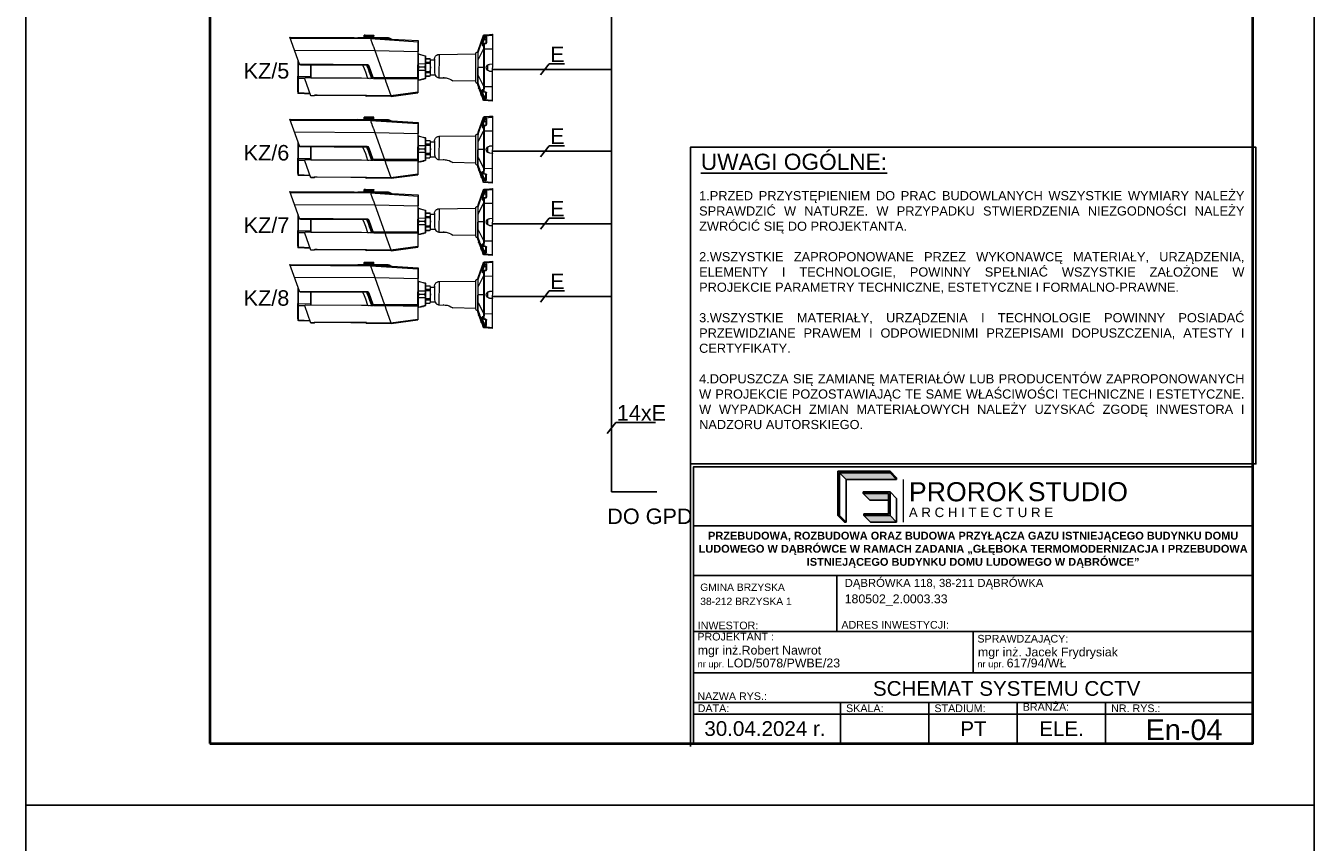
# Model space of a CAD drawing. Header units: millimetres. Extents: x 22250 to 51280, y -5012 to 7692.
# Tile 178 of 183: x 50230 to 51280, y 3093 to 3758. Entities that reach past the tile are written whole.
import ezdxf

# ---------------------------------------------------------------- set-up
doc = ezdxf.new("R2010")
doc.units = ezdxf.units.MM
for name, color, linetype in [('-RAMKI', 250, 'Continuous'), ('00 CCTV IP - MIWI', 10, 'Continuous'), ('00 KD-SSWiN PROTAGE', 251, 'Continuous'), ('E_CCTV_BBW', 153, 'Continuous')]:
    doc.layers.add(name, color=color, linetype=linetype)
doc.styles.add('CGothic', font='GOTHIC.TTF')
doc.styles.add('romans', font='romans.shx')
doc.styles.get("Standard").update_dxf_attribs({"font": 'arial.ttf'})

# ---------------------------------------------------------------- blocks, each defined once
blk = doc.blocks.new('bulet')
at = {"layer": '00 CCTV IP - MIWI', "lineweight": 0}
for points in [[(-93, -342), (-93, 342)], [(-90, 341), (-93, 342)], [(-7, 324), (-93, 332)], [(-61, 339), (-90, 341)], [(-28, 336), (-61, 339)], [(-7, 324), (-7, 313), (-22, 314), (-27, 314), (-30, 313), (-32, 311)], [(-32, 257), (-32, 311)], [(-32, 311), (-29, 310), (-27, 309), (-25, 306), (-25, 304)], [(-7, 335), (-28, 336)], [(-25, 253), (-25, 304)], [(-25, 304), (-23, 302)], [(-25, 286), (-23, 287)], [(-22, 314), (-23, 303)], [(-23, 302), (-23, 303)], [(-23, 302), (-23, 251)], [(-23, 302), (-8, 301)], [(-3, 287), (-23, 287)], [(-23, 286), (-23, 286)], [(-7, 313), (-8, 301)], [(-8, 301), (-3, 304), (-1, 305), (0, 308), (-3, 312), (-7, 313)], [(-8, 301), (-3, 287)], [(-7, 335), (-7, 325), (-7, 324)], [(55, 175), (0, 330), (0, 331), (-1, 332), (-2, 333), (-4, 334), (-5, 335), (-7, 335)], [(0, 320), (-3, 323), (-7, 325)], [(0, 319), (-3, 323), (-7, 324)], [(4, 294), (4, 291), (2, 289), (-3, 287)], [(-3, 287), (5, 263), (8, 250), (8, 244), (8, 237), (7, 234), (6, 233)], [(0, 330), (0, 319)], [(55, 155), (0, 320)], [(0, 319), (0, 308), (4, 294)], [(4, 294), (10, 275), (14, 256), (15, 245), (15, 236), (15, 231), (13, 226), (11, 225), (9, 226), (6, 230)], [(1153, 289), (668, 260)], [(931, 286), (668, 271)], [(668, 271), (668, 261)], [(961, 298), (961, 297), (960, 296), (959, 295), (957, 294), (956, 293), (954, 292), (953, 291), (950, 290), (949, 290), (947, 289), (945, 288), (943, 288), (941, 287), (939, 286), (936, 286), (934, 286), (932, 286), (931, 286)], [(1155, 296), (1015, 288), (973, 286), (931, 286)], [(976, 298), (961, 298)], [(970, 298), (961, 298)], [(970, 298), (980, 297)], [(976, 298), (1011, 298)], [(1015, 297), (1009, 297), (980, 297)], [(1015, 298), (1011, 298)], [(1015, 298), (1282, 297)], [(1156, 297), (1015, 297)], [(1015, 297), (1015, 288)], [(1122, 324), (1118, 322)], [(1118, 323), (1119, 323)], [(1120, 323), (1118, 322)], [(1118, 322), (1121, 323)], [(1118, 304), (1118, 322)], [(1118, 304), (1118, 322)], [(1118, 322), (1118, 322)], [(1118, 322), (1118, 322)], [(1122, 301), (1118, 304)], [(1118, 304), (1118, 304)], [(1120, 303), (1118, 304)], [(1118, 304), (1121, 303)], [(1118, 304), (1118, 304)], [(1119, 303), (1118, 303)], [(1120, 323), (1120, 323)], [(1120, 323), (1120, 323)], [(1121, 323), (1120, 322)], [(1120, 322), (1123, 323)], [(1120, 304), (1120, 322)], [(1121, 303), (1120, 304)], [(1120, 304), (1123, 303)], [(1120, 303), (1120, 303)], [(1120, 303), (1120, 303)], [(1121, 323), (1121, 323)], [(1121, 323), (1121, 323)], [(1121, 303), (1121, 303)], [(1121, 303), (1121, 303)], [(1212, 324), (1122, 324)], [(1123, 323), (1122, 322)], [(1122, 322), (1126, 323)], [(1122, 304), (1122, 322)], [(1123, 303), (1122, 304)], [(1122, 304), (1126, 303)], [(1212, 301), (1122, 301)], [(1123, 323), (1123, 323)], [(1123, 323), (1123, 323)], [(1123, 303), (1123, 303)], [(1123, 303), (1123, 303)], [(1126, 323), (1126, 323)], [(1126, 323), (1126, 322), (1126, 304), (1126, 303)], [(1126, 323), (1126, 322)], [(1126, 322), (1127, 322), (1129, 323)], [(1126, 303), (1126, 304)], [(1126, 304), (1127, 304), (1129, 303)], [(1126, 303), (1126, 303)], [(1129, 323), (1130, 323)], [(1129, 303), (1129, 323)], [(1129, 303), (1130, 303)], [(1130, 323), (1130, 322)], [(1130, 322), (1132, 322), (1134, 323)], [(1130, 304), (1130, 322)], [(1130, 303), (1130, 304)], [(1130, 304), (1132, 304), (1134, 303)], [(1134, 323), (1134, 323)], [(1134, 303), (1134, 323)], [(1134, 323), (1134, 322)], [(1134, 322), (1137, 322), (1139, 323)], [(1134, 304), (1134, 322)], [(1134, 303), (1134, 304)], [(1134, 304), (1137, 304), (1139, 303)], [(1134, 303), (1134, 303)], [(1137, 301), (1137, 297)], [(1155, 296), (1153, 289), (1148, 277), (1139, 251), (1138, 250)], [(1139, 323), (1140, 323)], [(1139, 303), (1139, 323)], [(1139, 303), (1139, 323)], [(1140, 323), (1139, 323)], [(1139, 323), (1141, 322), (1142, 322), (1145, 323)], [(1139, 303), (1141, 304), (1142, 304), (1145, 303)], [(1139, 303), (1140, 303)], [(1140, 303), (1139, 303)], [(1145, 323), (1145, 323)], [(1145, 303), (1145, 323)], [(1145, 303), (1145, 323)], [(1145, 323), (1145, 323)], [(1145, 323), (1146, 322), (1148, 322), (1150, 323)], [(1145, 303), (1146, 304), (1148, 304), (1150, 303)], [(1145, 303), (1145, 303)], [(1145, 303), (1145, 303)], [(1150, 323), (1151, 323)], [(1150, 303), (1150, 323)], [(1150, 303), (1151, 303)], [(1151, 303), (1151, 323)], [(1151, 323), (1153, 322), (1154, 322), (1157, 323)], [(1151, 303), (1153, 304), (1154, 304), (1157, 303)], [(1972, 289), (1153, 289)], [(1155, 296), (1156, 297)], [(1157, 323), (1158, 323)], [(1157, 303), (1157, 323)], [(1157, 303), (1158, 303)], [(1158, 303), (1158, 323)], [(1158, 323), (1160, 322), (1164, 323)], [(1158, 303), (1160, 304), (1164, 303)], [(1164, 323), (1164, 323)], [(1164, 303), (1164, 323)], [(1164, 303), (1164, 323)], [(1164, 323), (1167, 322), (1170, 323)], [(1164, 303), (1167, 304), (1170, 303)], [(1164, 303), (1164, 303)], [(1170, 323), (1171, 323)], [(1170, 303), (1170, 323)], [(1170, 303), (1171, 303)], [(1171, 303), (1171, 323)], [(1171, 323), (1174, 322), (1177, 323)], [(1171, 303), (1174, 304), (1177, 303)], [(1177, 323), (1178, 323)], [(1177, 303), (1177, 323)], [(1177, 303), (1178, 303)], [(1178, 303), (1178, 323)], [(1178, 323), (1180, 322), (1182, 322), (1183, 323)], [(1178, 303), (1180, 304), (1182, 304), (1183, 303)], [(1183, 323), (1184, 323)], [(1183, 303), (1183, 323)], [(1183, 303), (1184, 303)], [(1184, 303), (1184, 323)], [(1184, 323), (1187, 322), (1188, 322), (1189, 323)], [(1184, 303), (1187, 304), (1188, 304), (1189, 303)], [(1189, 323), (1190, 323)], [(1189, 323), (1189, 323)], [(1189, 303), (1189, 323)], [(1189, 303), (1190, 303)], [(1189, 303), (1189, 303)], [(1190, 303), (1190, 323)], [(1190, 323), (1193, 322), (1194, 322), (1195, 323)], [(1190, 303), (1193, 304), (1194, 304), (1195, 303)], [(1195, 323), (1195, 323)], [(1195, 303), (1195, 323)], [(1195, 303), (1195, 323)], [(1195, 323), (1195, 323)], [(1195, 323), (1198, 322), (1200, 322)], [(1195, 303), (1198, 304), (1200, 304)], [(1195, 303), (1195, 303)], [(1195, 303), (1195, 303)], [(1198, 301), (1198, 297)], [(1200, 323), (1201, 323)], [(1200, 322), (1200, 323)], [(1200, 304), (1200, 322)], [(1200, 304), (1200, 303)], [(1200, 303), (1201, 303)], [(1201, 303), (1201, 323)], [(1201, 323), (1203, 322), (1205, 322)], [(1201, 303), (1203, 304), (1205, 304)], [(1205, 323), (1205, 323)], [(1205, 303), (1205, 323)], [(1205, 322), (1205, 323)], [(1205, 323), (1207, 322), (1209, 322)], [(1205, 304), (1205, 322)], [(1205, 304), (1205, 303)], [(1205, 303), (1207, 304), (1209, 304)], [(1205, 303), (1205, 303)], [(1208, 323), (1209, 323)], [(1209, 322), (1208, 323)], [(1209, 304), (1208, 303)], [(1208, 303), (1209, 303)], [(1209, 303), (1209, 304), (1209, 322), (1209, 323)], [(1209, 323), (1212, 322)], [(1209, 303), (1212, 304)], [(1211, 323), (1212, 323)], [(1212, 322), (1211, 323)], [(1212, 304), (1211, 303)], [(1211, 303), (1212, 303)], [(1216, 322), (1212, 324)], [(1212, 323), (1212, 323)], [(1212, 323), (1214, 322)], [(1212, 304), (1212, 322)], [(1216, 304), (1212, 301)], [(1212, 303), (1214, 304)], [(1212, 303), (1212, 303)], [(1214, 323), (1215, 323)], [(1214, 323), (1214, 323)], [(1214, 323), (1214, 323)], [(1216, 322), (1214, 323)], [(1214, 322), (1214, 323)], [(1214, 323), (1216, 322)], [(1214, 304), (1214, 322)], [(1216, 304), (1214, 303)], [(1214, 304), (1214, 303)], [(1214, 303), (1216, 304)], [(1214, 303), (1215, 303)], [(1214, 303), (1214, 303)], [(1214, 303), (1214, 303)], [(1215, 323), (1215, 323)], [(1215, 323), (1216, 322), (1217, 322)], [(1215, 303), (1216, 304), (1217, 304)], [(1215, 303), (1215, 303)], [(1216, 304), (1216, 322)], [(1217, 322), (1216, 322)], [(1217, 304), (1216, 304)], [(1217, 304), (1217, 322)], [(1320, 298), (1282, 297)], [(1975, 298), (1320, 298)], [(1876, 25), (1975, 298)], [(-7, 191), (-93, 192)], [(-7, 245), (-22, 246), (-26, 247), (-29, 250), (-31, 253), (-32, 257)], [(-32, 257), (-28, 256), (-26, 255), (-25, 253)], [(-7, 250), (-22, 251), (-23, 252), (-23, 252), (-23, 252), (-24, 252), (-24, 252), (-24, 253), (-25, 253)], [(-22, 248), (-22, 251)], [(-22, 246), (-22, 248)], [(-7, 250), (-5, 249), (-1, 247)], [(-7, 250), (-7, 245)], [(-7, 245), (-7, 191)], [(-6, 244), (-7, 244)], [(-7, 191), (-7, 188), (-7, 0)], [(0, 191), (-7, 191)], [(0, 188), (-7, 188)], [(-6, 245), (-3, 244), (0, 243), (-1, 245)], [(-1, 245), (-2, 247)], [(5, 233), (4, 235), (3, 238), (-1, 245)], [(4, 233), (2, 238), (1, 240), (0, 241), (0, 243), (0, 191)], [(0, 191), (0, 0)], [(55, 81), (0, 188)], [(4, 233), (4, 235)], [(4, 233), (5, 232)], [(6, 231), (6, 231), (6, 232), (5, 233)], [(5, 233), (5, 231)], [(5, 233), (6, 233)], [(6, 231), (6, 230)], [(56, -174), (56, 174), (55, 175)], [(55, 155), (55, 158), (55, 161), (55, 167), (55, 169), (55, 175)], [(55, 81), (55, 86), (55, 149), (55, 154), (55, 155)], [(55, 155), (55, 154)], [(56, 174), (56, 174)], [(56, 166), (57, 164)], [(57, 164), (57, -164)], [(77, 149), (57, 164)], [(77, -149), (77, 149)], [(78, 148), (77, 149)], [(78, -148), (78, 148)], [(453, 132), (78, 139)], [(453, 132), (453, -105)], [(498, 86), (498, 93), (496, 100), (493, 107), (490, 113), (485, 118), (480, 123), (474, 126), (467, 130), (461, 131), (454, 132)], [(595, 113), (661, 132)], [(660, 132), (596, 118)], [(660, 132), (664, 134), (665, 137), (666, 140)], [(661, 34), (662, 83), (662, 107), (662, 120), (661, 132), (660, 132)], [(661, 132), (664, 134), (665, 136), (666, 139)], [(668, 252), (666, 252)], [(666, -116), (666, 252)], [(668, 241), (666, 241)], [(668, 160), (666, 160)], [(668, 261), (668, 260)], [(668, 260), (668, 161)], [(1109, 168), (668, 161)], [(668, -107), (668, 161)], [(1109, 168), (1009, -107)], [(1138, 250), (1125, 211), (1123, 209), (1109, 168)], [(1928, 168), (1109, 168)], [(-93, 39), (-92, 36), (-90, 35)], [(-90, 35), (-61, 34)], [(-61, -34), (-56, -33), (-50, -31), (-44, -29), (-39, -25), (-35, -20), (-32, -15), (-30, -9), (-29, -3), (-29, 3), (-30, 9), (-32, 15), (-35, 20), (-39, 25), (-44, 29), (-50, 31), (-56, 33), (-61, 34)], [(-40, 26), (-40, -26)], [(-7, 0), (-7, -188)], [(-7, 0), (56, 0)], [(55, -81), (55, -77), (55, 0), (55, 76), (55, 81)], [(55, 81), (55, 80)], [(498, 86), (498, -32)], [(540, 76), (498, 76)], [(540, -76), (540, 76), (548, 89)], [(546, 41), (542, 20), (541, 0), (542, -20), (546, -41)], [(547, 88), (544, 80), (543, 71), (544, 62), (547, 54)], [(546, 41), (548, 47), (547, 54)], [(590, 41), (546, 41)], [(548, 89), (547, 88)], [(590, 87), (547, 88)], [(590, 54), (547, 54)], [(590, 89), (548, 89)], [(596, 118), (593, 116), (591, 113), (590, 110)], [(595, 113), (592, 111), (590, 106)], [(590, 110), (590, -111)], [(590, -89), (590, 89)], [(595, 33), (592, 32), (590, 30)], [(595, 113), (594, 93), (594, 73), (595, 33)], [(595, 113), (596, 118)], [(595, 33), (661, 34)], [(595, 33), (596, 0)], [(660, 0), (661, 34)], [(666, 34), (666, 34), (661, 34)], [(668, 36), (668, -107)], [(1123, -107), (1165, 8), (1168, 14), (1173, 19), (1179, 22), (1186, 23)], [(1190, 15), (1188, 13), (1187, 11), (1175, -20), (1163, -52), (1139, -115), (1128, -115)], [(1128, -115), (1172, 5)], [(1165, 8), (1172, 5)], [(1186, 15), (1182, 14), (1177, 12), (1174, 9), (1172, 5)], [(1228, 15), (1214, -16), (1202, -49), (1180, -114)], [(1186, 23), (1875, 23)], [(1186, 23), (1186, 15)], [(1186, 15), (1862, 15)], [(1862, 15), (1866, 16), (1870, 18), (1874, 21), (1876, 25)], [(1885, -105), (1885, 50)], [(1889, -257), (1889, -253), (1889, 61), (1889, -271)], [(1891, 68), (1891, -261)], [(-90, -36), (-92, -37), (-93, -39)], [(-61, -34), (-90, -35)], [(0, 0), (0, -191)], [(55, -81), (0, -188)], [(55, -81), (55, -80)], [(55, -85), (55, -81)], [(55, -148), (55, -85)], [(498, -32), (497, -56), (494, -68), (490, -79), (484, -89), (476, -97), (470, -100), (465, -103), (459, -104), (453, -105), (391, -107), (381, -107), (370, -109), (350, -115), (330, -124), (311, -135)], [(401, -106), (403, -107)], [(403, -106), (403, -107)], [(403, -107), (410, -106)], [(540, -76), (491, -76)], [(540, -76), (548, -89)], [(546, -41), (548, -47), (547, -54), (544, -62), (543, -71), (544, -80), (547, -88), (548, -89)], [(590, -41), (546, -41)], [(590, -54), (547, -54)], [(590, -87), (547, -88)], [(590, -89), (548, -89)], [(590, 0), (666, 0)], [(595, -33), (592, -32), (590, -31)], [(595, -114), (592, -111), (590, -107)], [(590, -111), (591, -114), (593, -116), (596, -118)], [(595, -33), (594, -73), (594, -93), (595, -114)], [(596, 0), (595, -33)], [(595, -33), (661, -34)], [(595, -114), (661, -132)], [(595, -114), (596, -118)], [(596, -118), (607, -120), (607, -120), (609, -121), (609, -121)], [(607, -120), (610, -120), (611, -120), (612, -120), (614, -120)], [(611, -122), (610, -121)], [(611, -121), (612, -121)], [(622, -122), (611, -122)], [(616, -121), (612, -121)], [(612, -122), (612, -121)], [(639, -126), (637, -126), (636, -126), (634, -126), (633, -125), (632, -125), (630, -124), (617, -121), (614, -120)], [(630, -124), (630, -124)], [(630, -124), (646, -129), (652, -130), (652, -130)], [(639, -126), (641, -127)], [(649, -130), (645, -128), (641, -127)], [(649, -130), (650, -130)], [(650, -130), (651, -130), (652, -130)], [(652, -130), (660, -132)], [(652, -130), (652, -130)], [(652, -130), (652, -130)], [(661, -34), (660, 0)], [(661, -132), (662, -120), (662, -108), (662, -83), (661, -34)], [(666, -34), (661, -34)], [(666, -76), (665, -76)], [(668, -114), (666, -114)], [(667, -116), (1816, -116)], [(667, -116), (667, -117), (667, -118), (667, -127), (667, -130), (667, -231), (667, -235), (667, -238), (667, -252)], [(668, -107), (1131, -107)], [(668, -107), (668, -115)], [(668, -115), (1128, -115)], [(819, -116), (668, -116)], [(819, -115), (819, -116)], [(1120, -116), (1006, -116), (1005, -116), (819, -116)], [(1005, -116), (998, -137), (997, -140), (942, -290)], [(1005, -116), (1005, -116)], [(1009, -107), (1006, -115)], [(1120, -115), (1123, -107)], [(1151, -116), (1145, -115), (1139, -115)], [(1180, -114), (1172, -115), (1164, -116)], [(1759, -114), (1180, -114)], [(1758, -298), (1821, -125)], [(1759, -105), (1885, -105)], [(1821, -124), (1821, -122), (1821, -119), (1818, -117), (1816, -117)], [(1821, -123), (1885, -123), (1885, -105)], [(1885, -105), (1889, -105)], [(1885, -275), (1885, -123)], [(1885, -123), (1889, -123)], [(1891, -105), (1889, -105)], [(1891, -122), (1889, -122)], [(-7, -191), (-93, -192)], [(-7, -191), (-7, -245), (-22, -246), (-26, -248), (-29, -250), (-31, -253), (-32, -257)], [(-32, -257), (-28, -256), (-26, -255), (-25, -254)], [(-32, -311), (-32, -257)], [(-25, -254), (-25, -253), (-25, -253), (-24, -253), (-24, -252), (-23, -252), (-23, -252), (-23, -252), (-22, -251)], [(-25, -304), (-25, -254)], [(-23, -252), (-23, -302)], [(-22, -248), (-22, -246)], [(-22, -248), (-22, -251)], [(-22, -251), (-7, -250)], [(-7, -188), (-7, -191)], [(0, -188), (-7, -188)], [(0, -191), (-7, -191)], [(-7, -245), (-6, -245)], [(-7, -245), (-7, -250)], [(-7, -250), (-4, -249), (-1, -247)], [(-1, -246), (0, -243), (-3, -244), (-6, -245)], [(5, -233), (7, -234), (8, -236), (8, -238), (8, -244), (8, -251), (5, -263), (-3, -287)], [(-2, -247), (-1, -245)], [(6, -232), (6, -232), (5, -233), (4, -235), (1, -240), (-1, -246)], [(0, -191), (0, -243)], [(33, -222), (0, -320)], [(0, -243), (0, -241), (1, -240), (3, -237), (4, -235), (4, -233)], [(4, -233), (6, -230), (9, -226), (11, -225), (13, -226), (15, -231), (15, -236), (15, -246), (14, -256), (10, -275), (4, -294)], [(4, -233), (4, -235)], [(6, -232), (6, -231)], [(25, -257), (22, -265)], [(24, -254), (26, -248), (29, -237)], [(24, -254), (28, -254)], [(25, -257), (26, -254)], [(29, -257), (26, -266)], [(30, -256), (27, -266)], [(35, -237), (28, -254)], [(28, -254), (33, -237)], [(29, -237), (33, -222)], [(29, -237), (33, -237)], [(29, -257), (29, -256)], [(32, -249), (30, -256)], [(30, -255), (30, -256)], [(33, -216), (31, -222)], [(31, -222), (36, -222)], [(36, -239), (31, -251)], [(32, -252), (30, -255)], [(35, -241), (32, -249)], [(34, -213), (33, -215)], [(33, -237), (37, -222)], [(33, -222), (34, -222)], [(34, -213), (35, -207), (38, -202)], [(34, -237), (38, -224)], [(36, -219), (35, -222)], [(38, -234), (35, -241)], [(37, -216), (36, -219)], [(36, -220), (38, -220)], [(36, -220), (36, -222)], [(38, -234), (36, -239)], [(37, -215), (39, -208), (42, -202)], [(37, -216), (37, -218)], [(37, -218), (37, -220)], [(37, -223), (37, -222), (38, -221), (38, -220)], [(38, -202), (42, -202)], [(40, -209), (39, -210), (38, -214)], [(38, -218), (39, -214)], [(38, -214), (38, -216)], [(38, -220), (39, -218), (39, -215)], [(38, -220), (38, -218)], [(38, -220), (38, -221)], [(38, -221), (40, -221)], [(40, -228), (38, -234)], [(40, -229), (38, -233)], [(38, -233), (38, -234)], [(55, -155), (39, -202)], [(42, -208), (40, -213), (39, -214), (40, -209)], [(39, -214), (39, -214)], [(40, -221), (39, -224)], [(42, -223), (39, -228)], [(41, -209), (40, -215)], [(40, -209), (40, -209)], [(41, -214), (40, -218)], [(41, -225), (40, -229)], [(41, -209), (41, -207)], [(42, -223), (41, -225)], [(42, -202), (42, -208)], [(43, -210), (42, -214)], [(45, -215), (45, -216), (44, -217), (43, -219), (42, -221), (42, -222), (42, -223)], [(44, -218), (42, -222)], [(42, -222), (42, -222)], [(45, -205), (43, -208)], [(44, -208), (43, -210)], [(45, -214), (43, -218)], [(44, -217), (45, -215)], [(45, -204), (55, -175)], [(49, -205), (45, -204)], [(45, -205), (45, -204)], [(45, -215), (49, -206)], [(49, -205), (46, -210)], [(47, -211), (46, -214)], [(49, -205), (49, -205)], [(55, -155), (55, -152), (55, -148)], [(55, -155), (55, -154)], [(55, -175), (55, -168), (55, -162), (55, -158), (55, -155)], [(57, -164), (56, -166)], [(77, -149), (57, -164)], [(77, -149), (78, -148)], [(78, -139), (311, -135)], [(666, -139), (665, -136), (663, -134), (660, -132)], [(660, -132), (661, -132)], [(666, -139), (665, -136), (664, -134), (661, -132)], [(942, -290), (667, -252)], [(667, -252), (667, -260)], [(939, -298), (667, -260)], [(1885, -266), (1888, -265), (1889, -263)], [(1891, -253), (1889, -253)], [(1891, -261), (1889, -261)], [(-7, -324), (-93, -332)], [(-93, -342), (-7, -335)], [(-32, -311), (-29, -310), (-27, -309), (-25, -306), (-25, -304)], [(-7, -324), (-7, -313), (-22, -314), (-27, -314), (-30, -313), (-32, -311)], [(-25, -286), (-23, -287)], [(-23, -302), (-25, -304)], [(-3, -287), (-23, -287)], [(-23, -287), (-23, -287)], [(-3, -287), (-8, -302), (-23, -302)], [(-23, -304), (-23, -303)], [(-22, -314), (-23, -304)], [(-8, -302), (-7, -313)], [(-7, -313), (-3, -312), (0, -308), (-1, -305), (-3, -304), (-8, -302)], [(0, -319), (-3, -323), (-7, -324)], [(0, -320), (-3, -323), (-7, -325)], [(-7, -324), (-7, -325), (-7, -335)], [(-7, -335), (-7, -335), (-5, -335), (-4, -334), (-2, -333), (-1, -332), (0, -331), (0, -330)], [(4, -294), (4, -291), (2, -290), (-3, -287)], [(4, -294), (0, -308), (0, -319)], [(0, -330), (9, -303)], [(0, -319), (0, -330)], [(9, -303), (15, -288)], [(9, -303), (9, -303)], [(9, -303), (9, -303)], [(15, -287), (15, -286), (15, -284), (17, -281)], [(19, -286), (15, -287)], [(15, -288), (19, -287)], [(15, -288), (15, -287)], [(16, -281), (20, -270)], [(21, -281), (20, -284), (19, -286), (19, -287)], [(19, -287), (19, -286)], [(20, -270), (21, -267)], [(24, -270), (20, -270)], [(21, -267), (25, -267), (26, -266)], [(21, -267), (22, -266)], [(21, -281), (23, -275)], [(22, -266), (22, -264)], [(22, -266), (26, -266)], [(25, -269), (23, -275)], [(23, -275), (24, -270)], [(25, -267), (24, -270)], [(25, -267), (25, -267)], [(25, -269), (26, -267)], [(26, -266), (26, -267)], [(26, -267), (26, -267)], [(26, -267), (26, -267)], [(26, -267), (26, -267)], [(26, -267), (26, -267)], [(942, -290), (939, -298)], [(939, -298), (1189, -298)], [(1761, -290), (942, -290)], [(1202, -291), (1189, -298)], [(1189, -291), (1189, -298)], [(1189, -291), (1191, -291)], [(1191, -291), (1694, -291)], [(1694, -291), (1718, -292), (1724, -293)], [(1718, -292), (1724, -298)], [(1724, -293), (1724, -298)], [(1724, -298), (1759, -298)], [(1765, -279), (1885, -275)], [(1885, -266), (1768, -271)], [(1885, -274), (1888, -273), (1889, -271)]]:
    blk.add_lwpolyline(points, dxfattribs=at)
for points, knots in [([(1759, -116), (1759, -116), (1759, 15), (1759, 15), (1759, 15), (1759, -116), (1759, -116)], [0, 0, 0, 0, 1, 1, 1, 2, 2, 2, 2]), ([(610, -121), (610, -121), (609, -121), (609, -121), (609, -121), (610, -121), (610, -121), (610, -121), (611, -121), (611, -121)], [0, 0, 0, 0, 1, 1, 1, 2, 2, 2, 3, 3, 3, 3])]:
    blk.add_open_spline(points, degree=3, knots=knots, dxfattribs=at)
blk = doc.blocks.new('*U958')
for p, q in [((-1, 5.26), (-1, 1)), ((-1, 3), (-1, 4))]:
    blk.add_line(p, q)
blk.add_lwpolyline([(-21, 0), (0, 0), (0, 29.7), (-21, 29.7)], close=True)
at = {"lineweight": 40}
blk.add_lwpolyline([(-18, 1), (-1, 1), (-1, 28.7), (-18, 28.7)], close=True, dxfattribs=at)
blk = doc.blocks.new('*U586')
for p, q in [((-1, 5.26), (-1, 1)), ((-1, 3), (-1, 4))]:
    blk.add_line(p, q)
blk.add_lwpolyline([(-21, 0), (0, 0), (0, 29.7), (-21, 29.7)], close=True)
at = {"lineweight": 40}
blk.add_lwpolyline([(-18, 1), (-1, 1), (-1, 28.7), (-18, 28.7)], close=True, dxfattribs=at)
blk = doc.blocks.new('LOGO_PROROK')
h = blk.add_hatch(color=256)
h.dxf.hatch_style = 1
h.paths.add_polyline_path([(302, 572), (302, 588), (35, 588), (35, 121), (52, 121), (52, 572)])
h = blk.add_hatch(color=117)
h.dxf.hatch_style = 1
h.paths.add_polyline_path([(52, 572), (122, 502), (388, 502), (318, 572)])
h = blk.add_hatch(color=256)
h.dxf.hatch_style = 1
h.paths.add_polyline_path([(302, 588), (302, 572), (318, 572), (585, 572), (585, 588)])
h.paths.add_polyline_path([(585, 121), (585, 369), (302, 369), (302, 352), (568, 352), (568, 137), (310, 137), (310, 121)])
h = blk.add_hatch(color=117)
h.dxf.hatch_style = 1
h.paths.add_polyline_path([(318, 572), (388, 502), (655, 502), (585, 572)])
h = blk.add_hatch(color=256)
h.dxf.hatch_style = 1
h.paths.add_polyline_path([(585, 588), (585, 572), (655, 502), (655, 518)])
h = blk.add_hatch(color=117)
h.dxf.hatch_style = 1
h.paths.add_polyline_path([(568, 352), (302, 352), (372, 282), (568, 282)])
h = blk.add_hatch(color=117)
h.dxf.hatch_style = 1
h.paths.add_polyline_path([(52, 121), (35, 121), (105, 51), (122, 51)])
h = blk.add_hatch(color=117)
h.dxf.hatch_style = 1
h.paths.add_polyline_path([(655, 51), (585, 121), (310, 121), (380, 51)])
for p, q in [((52, 572), (122, 502)), ((302, 572), (302, 588)), ((585, 588), (655, 518)), ((585, 572), (655, 502)), ((122, 502), (388, 502)), ((122, 502), (122, 51)), ((388, 502), (655, 502)), ((655, 502), (655, 518)), ((302, 369), (302, 352)), ((459, 369), (302, 369)), ((302, 352), (372, 282)), ((459, 352), (302, 352)), ((372, 282), (568, 282)), ((585, 369), (655, 299)), ((655, 51), (655, 299)), ((35, 121), (105, 51)), ((52, 121), (122, 51)), ((122, 51), (105, 51)), ((310, 121), (380, 51)), ((380, 51), (655, 51)), ((585, 121), (655, 51))]:
    blk.add_line(p, q)
at = {"lineweight": 20}
blk.add_line((724, 502), (724, 51), dxfattribs=at)
for points in [[(318, 572), (302, 572), (302, 572), (52, 572), (52, 121), (35, 121), (35, 588), (585, 588), (585, 572), (318, 572)], [(568, 352), (459, 352), (459, 369), (585, 369), (585, 121), (310, 121), (310, 137), (568, 137)]]:
    blk.add_lwpolyline(points, close=True)
at = {"insert": (784, 472), "char_height": 201.4, "attachment_point": 1}
blk.add_mtext_dynamic_manual_height_columns('PROROK', width=3506.2, gutter_width=10.9, heights=[0], dxfattribs=at)
at = {"color": 117, "insert": (2039, 472), "char_height": 200, "attachment_point": 1}
blk.add_mtext_dynamic_manual_height_columns('STUDIO', width=3506.2, gutter_width=10.9, heights=[0], dxfattribs=at)
at = {"lineweight": 20, "insert": (784, 204), "char_height": 100, "attachment_point": 1}
blk.add_mtext_dynamic_manual_height_columns('A R C H I T E C T U R E', width=3506.2, gutter_width=10.9, heights=[0], dxfattribs=at)
blk = doc.blocks.new('RAMKA1')
for p, q in [((598.49, 580.51), (693.49, 580.51)), ((598.49, 572.05), (693.49, 572.05)), ((622.87, 562.55), (622.87, 572.05)), ((598.49, 562.55), (693.49, 562.55)), ((645.99, 562.55), (645.99, 555.55)), ((598.49, 555.55), (693.49, 555.55)), ((598.49, 550.55), (693.49, 550.55)), ((623.49, 550.55), (623.49, 543.55)), ((638.49, 550.55), (638.49, 543.55)), ((653.49, 550.55), (653.49, 543.55)), ((668.49, 550.55), (668.49, 543.55)), ((598.49, 548.55), (693.49, 548.55))]:
    blk.add_line(p, q)
for points in [[(597.99, 591.01), (693.99, 591.01), (693.99, 644.74), (597.99, 644.74)], [(598.49, 543.55), (598.49, 590.51), (693.49, 590.51), (693.49, 543.55)]]:
    blk.add_lwpolyline(points, close=True)
blk.add_lwpolyline([(597.99, 543.05), (597.99, 591.01), (693.99, 591.01)])
at = {"xscale": 0.01609849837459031, "yscale": 0.01609849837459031, "zscale": 0.01609849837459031}
blk.add_blockref('LOGO_PROROK', (622.46, 580.31), dxfattribs=at)
at = {"layer": '-RAMKI', "attachment_point": 1}
for s, insert, char_height, width, style in [('{\\fArial|b0|i0|c0|p34;\\LUWAGI OGÓLNE:}', (599.76, 643.65), 2.7519, 86.4064, 'CGothic'), ('\\pxqj;{\\fArial|b0|i0|c238|p34;\\W1;1.PRZED PRZYSTĘPIENIEM DO PRAC BUDOWLANYCH WSZYSTKIE WYMIARY NALEŻY SPRAWDZIĆ W NATURZE. W PRZYPADKU STWIERDZENIA NIEZGODNOŚCI NALEŻY ZWRÓCIĆ SIĘ DO PROJEKTANTA.\\P\\P2.WSZYSTKIE ZAPROPONOWANE PRZEZ WYKONAWCĘ MATERIAŁY, URZĄDZENIA, ELEMENTY I TECHNOLOGIE, POWINNY SPEŁNIAĆ WSZYSTKIE ZAŁOŻONE W PROJEKCIE PARAMETRY TECHNICZNE, ESTETYCZNE I FORMALNO-PRAWNE.\\P\\P3.WSZYSTKIE MATERIAŁY, URZĄDZENIA I TECHNOLOGIE POWINNY POSIADAĆ PRZEWIDZIANE PRAWEM I ODPOWIEDNIMI PRZEPISAMI DOPUSZCZENIA, ATESTY I CERTYFIKATY.\\P\\P4.DOPUSZCZA SIĘ ZAMIANĘ MATERIAŁÓW LUB PRODUCENTÓW ZAPROPONOWANYCH W PROJEKCIE POZOSTAWIAJĄC TE SAME WŁAŚCIWOŚCI TECHNICZNE I ESTETYCZNE. W WYPADKACH ZMIAN MATERIAŁOWYCH NALEŻY UZYSKAĆ ZGODĘ INWESTORA I NADZORU AUTORSKIEGO.}', (599.47, 637.3), 1.55283, 92.3017, 'romans')]:
    blk.add_mtext(s, dxfattribs=dict(at, insert=insert, char_height=char_height, width=width, style=style))
for s, width, heights, insert, char_height, attachment_point in [('\\pxsm1;{\\fArial|b1|i0|c238|p34;PRZEBUDOWA, ROZBUDOWA ORAZ BUDOWA PRZYŁĄCZA GAZU ISTNIEJĄCEGO BUDYNKU DOMU LUDOWEGO W DĄBRÓWCE W RAMACH ZADANIA „GŁĘBOKA TERMOMODERNIZACJA I PRZEBUDOWA ISTNIEJĄCEGO BUDYNKU DOMU LUDOWEGO W DĄBRÓWCE”}', 95, [24.29], (645.99, 579.5), 1.33333, 2), ('\\pxa0.25,sm1.15;{\\H0.91667x;DĄBRÓWKA 118, 38-211 DĄBRÓWKA}\\P\\pa0,s*;180502_2.0003.33', 68.3598, [0], (624.18, 571.5), 1.5, 1), ('\\pxa0.25,sm1.15;{\\H0.83333x;GMINA BRZYSKA\\P\\pa0,s*;38-212 BRZYSKA 1}', 46.9954, [0], (599.66, 570.71), 1.5, 1), ('ADRES INWESTYCJI:', 28.4215, [0], (623.63, 564.36), 1.3, 1), ('PROJEKTANT :', 28.4215, [0], (599.17, 562.35), 1.3, 1), ('INWESTOR:', 28.4215, [0], (599.23, 564.25), 1.3, 1), ('SPRAWDZAJĄCY:', 28.4215, [0], (646.71, 562), 1.3, 1), ('mgr inż.Robert Nawrot', 32.615, [0], (599.24, 560.16), 1.5, 1), ('mgr inż. Jacek Frydrysiak', 28.4215, [0], (646.81, 559.85), 1.5, 1), ('\\pxa0.58333,sm1.15;{\\H0.75x;nr upr. }LOD/5078/PWBE/23', 47.9358, [0], (599.21, 557.98), 1.5, 1), ('\\pxa0.58333,sm1.15;{\\H0.75x;nr upr. }617/94/WŁ', 47.9358, [0], (646.71, 557.98), 1.5, 1), ('NAZWA RYS.:', 28.4215, [0], (599.18, 552.25), 1.3, 1), ('DATA:', 28.4215, [0], (599.23, 550.2), 1.3, 1), ('SKALA:', 28.4215, [0], (624.42, 550.2), 1.3, 1), ('STADIUM:', 28.4215, [0], (639.42, 550.2), 1.3, 1), ('BRANŻA:', 28.4215, [0], (654.42, 550.44), 1.3, 1), ('NR. RYS.:', 28.4215, [0], (669.42, 550.2), 1.3, 1), ('30.04.2024 r.', 28.4215, [0], (610.65, 546.09), 2.5, 5), ('PT', 28.4215, [0], (646.04, 546.09), 2.5, 5), ('\\pxqc;ELE.', 15, [5], (661, 546.1), 2.5, 5)]:
    blk.add_mtext_dynamic_manual_height_columns(s, width=width, gutter_width=12.5, heights=heights, dxfattribs=dict(insert=insert, char_height=char_height, attachment_point=attachment_point))

msp = doc.modelspace()

# ---------------------------------------------------------------- linework, layer by layer
at = {"layer": '00 CCTV IP - MIWI', "color": 6}
for p, q in [((50707.5, 4407), (50707.5, 3378.5)), ((50610.6, 3722.7), (50707.4, 3722.7)), ((50610.6, 3656), (50707.4, 3656)), ((50610.6, 3597), (50707.4, 3597)), ((50610.6, 3537.7), (50707.4, 3537.7)), ((50707.5, 3378.5), (50744.6, 3378.5))]:
    msp.add_line(p, q, dxfattribs=at)
at = {"layer": '00 KD-SSWiN PROTAGE', "color": 7}
for p, q in [((50649.6, 3718.2), (50656.7, 3727.2)), ((50656.7, 3727.2), (50669.3, 3727.2)), ((50649.6, 3651.5), (50656.7, 3660.5)), ((50656.7, 3660.5), (50669.3, 3660.5)), ((50649.6, 3592.5), (50656.7, 3601.5)), ((50656.7, 3601.5), (50669.3, 3601.5)), ((50649.6, 3533.2), (50656.7, 3542.2)), ((50656.7, 3542.2), (50669.3, 3542.2)), ((50703.9, 3426.1), (50711.1, 3435.1)), ((50711.1, 3435.1), (50743.5, 3435.1))]:
    msp.add_line(p, q, dxfattribs=at)

# ---------------------------------------------------------------- block references
for name, p, xscale, yscale, zscale in [('*U958', (51280.2, 3123.5), 50, 50, 50), ('RAMKA1', (47901.5, 564.5), 4.800000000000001, 4.800000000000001, 4.800000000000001), ('*U586', (51280.2, 1638.5), 50, 50, 50)]:
    msp.add_blockref(name, p, dxfattribs=dict(xscale=xscale, yscale=yscale, zscale=zscale))
at = {"layer": 'E_CCTV_BBW', "color": 3, "xscale": -0.07995725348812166, "yscale": 0.07995725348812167, "zscale": 0.07995725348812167, "rotation": 359.6578558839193}
for p in [(50603.2, 3724.1), (50603.2, 3657.4), (50603.2, 3598.4), (50603.2, 3539.1)]:
    msp.add_blockref('bulet', p, dxfattribs=at)

# ---------------------------------------------------------------- texts
at = {"attachment_point": 5}
for s, width, heights, insert, char_height in [('\\pxqc;SCHEMAT SYSTEMU CCTV', 456, [7], (51029.6, 3218.4), 12), ('En-04', 136.423, [0], (51174.1, 3184.7), 16.8)]:
    msp.add_mtext_dynamic_manual_height_columns(s, width=width, gutter_width=60, heights=heights, dxfattribs=dict(at, insert=insert, char_height=char_height))
at = {"layer": '00 KD-SSWiN PROTAGE', "color": 7, "attachment_point": 1}
for s, width, insert, char_height in [('{\\H5x;E}', 0.36, (50657.5, 3741.3), 2.52), ('{\\H5x;KZ/5}', 0.36, (50407.8, 3727.8), 2.521), ('{\\H5x;E}', 0.36, (50657.5, 3674.6), 2.52), ('{\\H5x;KZ/6}', 0.36, (50407.8, 3661.1), 2.521), ('{\\H5x;E}', 0.36, (50657.5, 3615.6), 2.52), ('{\\H5x;KZ/7}', 0.36, (50407.8, 3602.1), 2.521), ('{\\H5x;E}', 0.36, (50657.5, 3556.3), 2.52), ('{\\H5x;KZ/8}', 0.36, (50407.8, 3542.8), 2.521), ('{\\H5x;14xE}', 0.36, (50711.9, 3449.2), 2.521), ('{\\H5x;DO GPD}', 210.206, (50704.1, 3365), 2.521)]:
    msp.add_mtext_dynamic_manual_height_columns(s, width=width, gutter_width=0.004, heights=[0], dxfattribs=dict(at, insert=insert, char_height=char_height))

doc.saveas('drawing.dxf')
